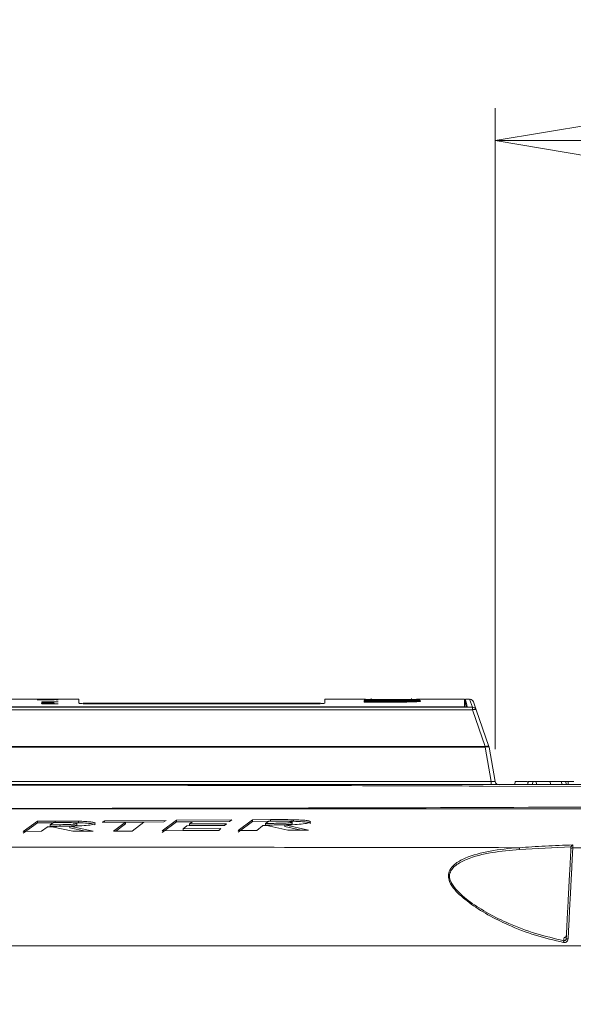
# Model space of a CAD drawing. Header units: millimetres. Extents: x 0 to 2100, y 0 to 1485.
# Tile 73 of 123: x 1262 to 1348, y 512 to 664. Entities that reach past the tile are written whole.
import ezdxf

# ---------------------------------------------------------------- set-up
doc = ezdxf.new("R2010")
doc.units = ezdxf.units.MM
doc.header["$LTSCALE"] = 5
doc.styles.add('SLDTEXTSTYLE1', font='TXT', dxfattribs={"width": 0.75})
doc.dimstyles.new('SLDDIMSTYLE0', dxfattribs={"dimtxt": 12.5, "dimasz": 15, "dimexe": 0, "dimexo": 0.0625, "dimgap": 3.125, "dimtad": 1, "dimdec": 0, "dimlfac": 0.8, "dimrnd": 1e-09, "dimzin": 12, "dimdsep": 46, "dimtxsty": 'SLDTEXTSTYLE1', "dimblk1": 'CLOSED', "dimblk2": 'CLOSED', "dimsah": 1, "dimcen": 0.09, "dimadec": 0, "dimazin": 3, "dimtfac": 1, "dimtofl": 0, "dimtmove": 0, "dimatfit": 3, "dimldrblk": 'CLOSED', "dimfxl": 0, "dimfrac": 2, "dimtolj": 1, "dimtzin": 12, "dimarcsym": 0})

# ---------------------------------------------------------------- blocks, each defined once
blk = doc.blocks.new('_CLOSED')
at = {"color": 0, "linetype": 'ByBlock', "lineweight": -2}
for p, q in [((-1, 0.166667), (0, 0)), ((-1, 0.166667), (-1, -0.166667)), ((0, 0), (-1, -0.166667)), ((0, 0), (-1, 0))]:
    blk.add_line(p, q, dxfattribs=at)
blk = doc.blocks.new('_D_8')
at = {"color": 7, "linetype": 'Continuous', "lineweight": 0}
for p, q in [((1336.11, 551.19), (1336.11, 650.58)), ((1428.91, 262.98), (1428.91, 650.58)), ((1428.91, 645.58), (1336.11, 645.58))]:
    blk.add_line(p, q, dxfattribs=at)
at = {"color": 7, "linetype": 'Continuous', "lineweight": 0, "xscale": 15, "yscale": 15, "rotation": 180.0000000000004}
blk.add_blockref('_CLOSED', (1336.11, 645.58), dxfattribs=at)
at = {"color": 7, "linetype": 'Continuous', "lineweight": 0, "xscale": 15, "yscale": 15}
blk.add_blockref('_CLOSED', (1428.91, 645.58), dxfattribs=at)
at = {"color": 7, "linetype": 'Continuous', "lineweight": 0, "insert": (1373.28, 661.69), "char_height": 12.5, "attachment_point": 1, "style": 'SLDTEXTSTYLE1'}
blk.add_mtext('74', dxfattribs=at)
blk = doc.blocks.new('_D_9')
at = {"color": 7, "linetype": 'Continuous', "lineweight": 0}
for p, q in [((864.18, 549.44), (864.18, 715.62)), ((1428.91, 262.98), (1428.91, 715.62)), ((1428.91, 710.62), (864.18, 710.62))]:
    blk.add_line(p, q, dxfattribs=at)
at = {"color": 7, "linetype": 'Continuous', "lineweight": 0, "xscale": 15, "yscale": 15, "rotation": 180.0000000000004}
blk.add_blockref('_CLOSED', (864.18, 710.62), dxfattribs=at)
at = {"color": 7, "linetype": 'Continuous', "lineweight": 0, "xscale": 15, "yscale": 15}
blk.add_blockref('_CLOSED', (1428.91, 710.62), dxfattribs=at)
at = {"color": 7, "linetype": 'Continuous', "lineweight": 0, "insert": (1132.69, 726.73), "char_height": 12.5, "attachment_point": 1, "style": 'SLDTEXTSTYLE1'}
blk.add_mtext('452', dxfattribs=at)
blk = doc.blocks.new('_D_10')
at = {"color": 7, "linetype": 'Continuous', "lineweight": 0}
for p, q in [((825.43, 450.25), (825.43, 739.23)), ((1428.91, 262.98), (1428.91, 739.23)), ((825.43, 734.23), (1428.91, 734.23))]:
    blk.add_line(p, q, dxfattribs=at)
at = {"color": 7, "linetype": 'Continuous', "lineweight": 0, "xscale": 15, "yscale": 15}
for p, rotation in [((825.43, 734.23), 179.9999999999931), ((1428.91, 734.23), 359.9999999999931)]:
    blk.add_blockref('_CLOSED', p, dxfattribs=dict(at, rotation=rotation))
at = {"color": 7, "linetype": 'Continuous', "lineweight": 0, "insert": (1113.32, 750.34), "char_height": 12.5, "attachment_point": 1, "style": 'SLDTEXTSTYLE1'}
blk.add_mtext('483', dxfattribs=at)
blk = doc.blocks.new('_D_11')
at = {"color": 7, "linetype": 'Continuous', "lineweight": 0}
for p, q in [((809.9, 335.25), (809.9, 764.07)), ((1428.91, 262.98), (1428.91, 764.07)), ((809.9, 759.07), (1428.91, 759.07))]:
    blk.add_line(p, q, dxfattribs=at)
at = {"color": 7, "linetype": 'Continuous', "lineweight": 0, "xscale": 15, "yscale": 15}
for p, rotation in [((809.9, 759.07), 180.0000000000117), ((1428.91, 759.07), 1.165355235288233e-11)]:
    blk.add_blockref('_CLOSED', p, dxfattribs=dict(at, rotation=rotation))
at = {"color": 7, "linetype": 'Continuous', "lineweight": 0, "insert": (1105.55, 775.18), "char_height": 12.5, "attachment_point": 1, "style": 'SLDTEXTSTYLE1'}
blk.add_mtext('495', dxfattribs=at)
blk = doc.blocks.new('_D_16')
at = {"color": 7, "linetype": 'Continuous', "lineweight": 0}
for p, q in [((1150.78, 551.19), (1150.78, 685.62)), ((1428.91, 262.98), (1428.91, 685.62)), ((1428.91, 680.62), (1150.78, 680.62))]:
    blk.add_line(p, q, dxfattribs=at)
at = {"color": 7, "linetype": 'Continuous', "lineweight": 0, "xscale": 15, "yscale": 15, "rotation": 180.0000000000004}
blk.add_blockref('_CLOSED', (1150.78, 680.62), dxfattribs=at)
at = {"color": 7, "linetype": 'Continuous', "lineweight": 0, "xscale": 15, "yscale": 15}
blk.add_blockref('_CLOSED', (1428.91, 680.62), dxfattribs=at)
at = {"color": 7, "linetype": 'Continuous', "lineweight": 0, "insert": (1275.99, 696.73), "char_height": 12.5, "attachment_point": 1, "style": 'SLDTEXTSTYLE1'}
blk.add_mtext('223', dxfattribs=at)

msp = doc.modelspace()

# ---------------------------------------------------------------- linework, layer by layer
at = {"color": 7, "linetype": 'Continuous', "lineweight": 15}
for p, q in [((1316.88, 559.02), (1316.88, 558.81)), ((1323.18, 558.77), (1323.18, 559.02)), ((1325.28, 558.92), (1325.28, 559.01)), ((1169.02, 557.7), (1332.6, 557.7)), ((1331.8, 557.74), (1170.17, 557.74)), ((1170.44, 557.75), (1331.38, 557.75)), ((1271.56, 558.93), (1248.47, 558.93)), ((1267.67, 558.85), (1265.1, 558.85)), ((1265.1, 558.85), (1265.1, 558.84)), ((1265.1, 558.84), (1266.03, 558.84)), ((1268.07, 558.89), (1265.8, 558.89)), ((1265.8, 558.89), (1265.8, 558.89)), ((1265.8, 558.89), (1268.07, 558.89)), ((1265.8, 558.87), (1266.79, 558.87)), ((1267.67, 558.87), (1265.8, 558.87)), ((1265.8, 558.87), (1265.8, 558.87)), ((1265.8, 558.86), (1265.8, 558.85)), ((1267.67, 558.86), (1265.8, 558.86)), ((1265.8, 558.85), (1267.67, 558.85)), ((1268.36, 558.51), (1265.8, 558.51)), ((1265.8, 558.51), (1265.8, 558.46)), ((1265.8, 558.46), (1266.09, 558.46)), ((1265.8, 558.26), (1265.8, 558.25)), ((1268.36, 558.23), (1265.8, 558.23)), ((1265.8, 558.23), (1265.8, 558.22)), ((1265.8, 558.22), (1268.36, 558.22)), ((1266.06, 558.25), (1266.06, 558.29)), ((1266.09, 558.46), (1266.09, 558.5)), ((1266.09, 558.5), (1268.36, 558.5)), ((1266.69, 558.27), (1266.59, 558.27)), ((1266.61, 558.25), (1267.01, 558.25)), ((1266.69, 558.25), (1266.69, 558.27)), ((1266.83, 558.25), (1266.83, 558.3)), ((1266.98, 558.25), (1266.98, 558.27)), ((1267.06, 558.25), (1267.06, 558.27)), ((1267.37, 558.84), (1267.67, 558.84)), ((1267.41, 558.87), (1267.67, 558.87)), ((1267.41, 558.86), (1267.41, 558.87)), ((1267.41, 558.86), (1267.41, 558.87)), ((1267.67, 558.87), (1267.67, 558.87)), ((1267.67, 558.85), (1267.67, 558.86)), ((1267.67, 558.84), (1267.67, 558.85)), ((1268.36, 558.86), (1268.04, 558.86)), ((1268.04, 558.86), (1268.04, 558.85)), ((1268.04, 558.85), (1268.36, 558.85)), ((1268.36, 558.9), (1268.07, 558.9)), ((1268.07, 558.9), (1268.07, 558.89)), ((1268.07, 558.89), (1268.07, 558.88)), ((1268.07, 558.89), (1268.07, 558.89)), ((1268.07, 558.88), (1268.36, 558.88)), ((1268.36, 558.88), (1268.36, 558.9)), ((1268.36, 558.85), (1268.36, 558.86)), ((1268.36, 558.5), (1268.36, 558.51)), ((1268.36, 558.22), (1268.36, 558.23)), ((1271.56, 558.93), (1271.56, 558.31)), ((1309.03, 558.3), (1272.19, 558.3)), ((1274.06, 558.21), (1307.19, 558.21)), ((1316.02, 558.93), (1309.69, 558.93)), ((1309.69, 558.31), (1309.69, 558.93)), ((1315.83, 558.81), (1315.83, 558.83)), ((1315.83, 558.83), (1320.27, 558.83)), ((1320.27, 558.81), (1315.83, 558.81)), ((1315.83, 558.78), (1315.83, 558.8)), ((1315.83, 558.8), (1320.27, 558.8)), ((1320.27, 558.78), (1315.83, 558.78)), ((1315.83, 558.72), (1320.27, 558.72)), ((1315.83, 558.69), (1315.83, 558.72)), ((1320.27, 558.69), (1315.83, 558.69)), ((1315.83, 558.67), (1320.27, 558.67)), ((1315.83, 558.65), (1315.83, 558.67)), ((1320.27, 558.65), (1315.83, 558.65)), ((1315.83, 558.54), (1315.83, 558.57)), ((1315.83, 558.57), (1320.27, 558.57)), ((1320.27, 558.54), (1315.83, 558.54)), ((1315.83, 558.51), (1320.27, 558.51)), ((1315.83, 558.48), (1315.83, 558.51)), ((1320.27, 558.48), (1315.83, 558.48)), ((1326.89, 558.93), (1326.13, 558.93)), ((1331.38, 558.93), (1327.91, 558.93)), ((1331.38, 557.75), (1331.38, 558.93)), ((1331.51, 558.3), (1331.38, 558.3)), ((1331.38, 557.74), (1331.38, 557.75)), ((1332.17, 558.93), (1331.51, 558.93)), ((1331.51, 558.93), (1331.51, 558.3)), ((1332.6, 557.7), (1332.6, 557.28)), ((1333.19, 557.28), (1332.77, 558.5)), ((1332.6, 557.28), (1169.02, 557.28)), ((1334.57, 551.59), (1332.6, 557.28)), ((1333.19, 557.28), (1335.16, 551.59)), ((1162.46, 551.59), (1334.57, 551.59)), ((1334.57, 551.49), (1162.46, 551.49)), ((1334.57, 551.59), (1334.57, 551.49)), ((1335.5, 546.19), (1334.57, 551.49)), ((1335.18, 551.49), (1336.11, 546.19)), ((1161.66, 546.19), (1335.5, 546.19)), ((1335.5, 546.19), (1335.5, 545.68)), ((1339.25, 546.18), (1339.21, 545.68)), ((1339.25, 546.18), (1341.09, 546.18)), ((1341.25, 546.18), (1341.21, 545.68)), ((1341.98, 546.18), (1341.25, 546.18)), ((1341.98, 546.18), (1341.94, 545.68)), ((1342.49, 546.18), (1341.98, 546.18)), ((1342.49, 546.18), (1342.54, 545.68)), ((1344.69, 546.18), (1342.49, 546.18)), ((1344.69, 546.18), (1344.74, 545.68)), ((1344.69, 546.18), (1346.41, 546.18)), ((1346.41, 546.18), (1346.46, 545.68)), ((1346.41, 546.18), (1347.1, 546.18)), ((1347.13, 545.68), (1347.1, 546.18)), ((1347.1, 546.18), (1347.46, 546.18)), ((1347.46, 546.18), (1347.46, 545.68)), ((1347.46, 546.18), (1348.32, 546.18)), ((1265.12, 540.02), (1262.9, 538.43)), ((1262.9, 538.17), (1265.12, 539.77)), ((1267.88, 540.04), (1265.12, 540.02)), ((1265.12, 540.02), (1265.12, 539.77)), ((1265.12, 539.77), (1267.6, 539.78)), ((1265.77, 538.44), (1266.64, 539.11)), ((1267.12, 539.46), (1267.63, 539.8)), ((1267.12, 539.46), (1267.12, 539.21)), ((1267.34, 539.13), (1270.6, 538.45)), ((1267.88, 540.04), (1267.88, 539.78)), ((1273.78, 538.47), (1270.12, 539.22)), ((1270.12, 539.22), (1270.12, 538.97)), ((1270.65, 539.78), (1271.47, 539.77)), ((1271.24, 539.67), (1271.24, 539.42)), ((1271.47, 540.02), (1271.47, 539.77)), ((1275.51, 540.08), (1275.15, 539.84)), ((1275.15, 539.84), (1278.77, 539.86)), ((1285.08, 540.14), (1275.51, 540.08)), ((1275.51, 540.08), (1275.51, 539.83)), ((1278.77, 539.86), (1276.94, 538.48)), ((1277.27, 538.48), (1278.77, 539.61)), ((1278.77, 539.86), (1278.77, 539.61)), ((1278.77, 539.85), (1281.62, 539.86)), ((1279.81, 538.49), (1281.65, 539.88)), ((1281.65, 539.88), (1284.74, 539.9)), ((1286.7, 540.15), (1284.47, 538.51)), ((1284.47, 538.26), (1286.7, 539.9)), ((1284.74, 539.9), (1285.08, 540.14)), ((1295.26, 540.21), (1286.7, 540.15)), ((1286.7, 540.15), (1286.7, 539.9)), ((1286.7, 539.9), (1289.18, 539.91)), ((1287.72, 538.84), (1288.31, 539.31)), ((1288.31, 539.31), (1294.12, 539.34)), ((1288.69, 539.58), (1289.2, 539.93)), ((1294.46, 539.62), (1288.69, 539.58)), ((1288.69, 539.58), (1288.69, 539.33)), ((1288.69, 539.33), (1294.15, 539.36)), ((1289.2, 539.93), (1294.92, 539.97)), ((1294.12, 539.34), (1294.46, 539.62)), ((1294.92, 539.97), (1295.26, 540.21)), ((1298.5, 540.23), (1296.27, 538.58)), ((1296.27, 538.32), (1298.5, 539.98)), ((1301.26, 540.25), (1298.5, 540.23)), ((1298.5, 540.23), (1298.5, 539.98)), ((1298.5, 539.98), (1300.98, 540)), ((1299.15, 538.59), (1300.02, 539.3)), ((1300.49, 539.66), (1301.01, 540.02)), ((1300.49, 539.66), (1300.49, 539.41)), ((1300.72, 539.32), (1303.98, 538.62)), ((1301.26, 540.25), (1301.26, 540)), ((1307.16, 538.64), (1303.5, 539.43)), ((1303.5, 539.43), (1303.5, 539.17)), ((1303.5, 539.17), (1306.02, 538.64)), ((1303.94, 540), (1304.85, 539.99)), ((1304.62, 539.89), (1304.62, 539.64)), ((1304.85, 540.24), (1304.85, 539.99)), ((1262.9, 538.43), (1265.77, 538.44)), ((1270.12, 538.97), (1272.59, 538.46)), ((1270.6, 538.45), (1273.78, 538.47)), ((1276.94, 538.48), (1279.81, 538.49)), ((1284.47, 538.51), (1293.25, 538.56)), ((1293.59, 538.87), (1287.72, 538.84)), ((1287.72, 538.84), (1287.72, 538.59)), ((1287.72, 538.59), (1293.32, 538.62)), ((1293.25, 538.56), (1293.59, 538.87)), ((1296.27, 538.58), (1299.15, 538.59)), ((1303.98, 538.62), (1307.16, 538.64)), ((1347.88, 535.61), (1347.9, 535.98)), ((1347.9, 535.98), (1347.9, 536.02)), ((867.87, 520.68), (1351.42, 520.68))]:
    msp.add_line(p, q, dxfattribs=at)
at = {"color": 8, "linetype": 'Continuous', "lineweight": 15}
for p, q in [((1266.87, 558.25), (1266.87, 558.29)), ((1320.27, 558.81), (1320.27, 558.83)), ((1320.27, 558.78), (1320.27, 558.8)), ((1320.27, 558.69), (1320.27, 558.72)), ((1320.27, 558.65), (1320.27, 558.67)), ((1320.27, 558.54), (1320.27, 558.57)), ((1320.27, 558.48), (1320.27, 558.51)), ((1332.6, 557.7), (1332.17, 558.93)), ((1352.44, 545.39), (1334.27, 545.46))]:
    msp.add_line(p, q, dxfattribs=at)
at = {"color": 7, "linetype": 'Continuous', "lineweight": 15, "flags": 128}
for points in [[(1333.19, 557.28), (1333.17, 557.31), (1333.13, 557.33), (1333.07, 557.34), (1333, 557.35), (1332.91, 557.34), (1332.81, 557.33), (1332.71, 557.31), (1332.6, 557.28)], [(1335.16, 551.59), (1335.13, 551.62), (1335.09, 551.64), (1335.04, 551.65), (1334.96, 551.66), (1334.88, 551.65), (1334.78, 551.64), (1334.67, 551.62), (1334.57, 551.59)], [(1341.2, 546.18), (1341.19, 546.03), (1341.18, 545.88), (1341.16, 545.68)], [(1348.18, 535.88), (1349.47, 535.88), (1350.48, 535.88)]]:
    msp.add_lwpolyline(points, dxfattribs=at)
at = {"color": 7, "linetype": 'Continuous', "lineweight": 15}
for centre, radius, start, end in [((1332.17, 558.3), 0.625, 19.0633, 81.7148), ((1332.6, 557.07), 0.624, 19.0911, 90.0925), ((1334.87, 550.57), 0.968, 71.4688, 108.5312), ((1334.57, 551.38), 0.625, 10, 19.0633), ((1336.73, 546.3), 0.625, 190, 270), ((1339.53, 535.64), 0.38, 356.8599, 44.2225), ((1348.17, 535.59), 0.297, 89.3972, 176.5121), ((1355.77, 519.48), 9.2, 167.4431, 169.2348), ((1347.33, 520.79), 0.979, 82.6617, 100.2753)]:
    msp.add_arc(centre, radius, start, end, dxfattribs=at)
for centre, major_axis, ratio, start_param, end_param in [((1269.6, -261.92), (0, 820.85), 0.1, 0.037926, 0.038328), ((1263.97, -261.92), (0, 820.85), 0.1, 6.244898, 6.245299), ((1270.31, -261.92), (0, 820.85), 0.1, 0.038569, 0.03897), ((1239, -261.92), (2277.86, 0), 0.36036, 1.55823, 1.558356), ((1322.93, -261.92), (0, 820.85), 0.72563, 6.278728, 6.279763), ((1335.46, 546.3), (0.654, -0.114), 0.151717, 4.797421, 6.338059)]:
    msp.add_ellipse(centre, major_axis=major_axis, ratio=ratio, start_param=start_param, end_param=end_param, dxfattribs=at)
for points, knots in [([(1266.03, 558.84), (1265.96, 558.84), (1265.85, 558.84), (1265.77, 558.84), (1265.77, 558.84), (1265.76, 558.84)], [0, 0, 0, 0, 0.460322, 0.76658, 1, 1, 1, 1]), ([(1265.76, 558.84), (1265.77, 558.84), (1265.79, 558.83), (1265.95, 558.83), (1266.19, 558.83), (1266.47, 558.82), (1266.67, 558.82), (1266.75, 558.82)], [0, 0, 0, 0, 0.193714, 0.388259, 0.574988, 0.827024, 1, 1, 1, 1]), ([(1266.73, 558.45), (1266.57, 558.45), (1266.32, 558.45), (1266.02, 558.45), (1265.85, 558.44), (1265.77, 558.43), (1265.77, 558.43), (1265.76, 558.42)], [0, 0, 0, 0, 0.331209, 0.512032, 0.69306, 0.873458, 1, 1, 1, 1]), ([(1265.76, 558.42), (1265.78, 558.42), (1265.8, 558.41), (1265.98, 558.4), (1266.22, 558.4), (1266.49, 558.39), (1266.68, 558.39), (1266.76, 558.39)], [0, 0, 0, 0, 0.259, 0.439855, 0.62151, 0.833087, 1, 1, 1, 1]), ([(1266.73, 558.38), (1266.56, 558.38), (1266.31, 558.38), (1266.01, 558.38), (1265.85, 558.37), (1265.77, 558.36), (1265.77, 558.35), (1265.76, 558.35)], [0, 0, 0, 0, 0.34023, 0.521818, 0.70385, 0.879143, 1, 1, 1, 1]), ([(1265.76, 558.35), (1265.77, 558.35), (1265.79, 558.34), (1265.92, 558.33), (1266.1, 558.33), (1266.29, 558.32), (1266.41, 558.32), (1266.45, 558.32)], [0, 0, 0, 0, 0.252729, 0.463246, 0.673689, 0.890379, 1, 1, 1, 1]), ([(1266.29, 558.32), (1266.23, 558.32), (1266.1, 558.32), (1265.94, 558.31), (1265.83, 558.31), (1265.77, 558.3), (1265.77, 558.3), (1265.76, 558.29)], [0, 0, 0, 0, 0.205858, 0.414397, 0.590269, 0.811141, 1, 1, 1, 1]), ([(1265.76, 558.29), (1265.77, 558.29), (1265.77, 558.28), (1265.87, 558.27), (1265.98, 558.27), (1266.03, 558.27)], [0, 0, 0, 0, 0.255182, 0.665077, 1, 1, 1, 1]), ([(1266.03, 558.27), (1266.01, 558.27), (1265.96, 558.27), (1265.88, 558.26), (1265.83, 558.26), (1265.8, 558.26)], [0, 0, 0, 0, 0.252084, 0.504549, 1, 1, 1, 1]), ([(1265.8, 558.25), (1265.86, 558.25), (1265.99, 558.25), (1266.27, 558.25), (1266.48, 558.25), (1266.61, 558.25)], [0, 0, 0, 0, 0.253808, 0.507645, 1, 1, 1, 1]), ([(1266.74, 558.83), (1266.63, 558.83), (1266.46, 558.83), (1266.25, 558.83), (1266.13, 558.83), (1266.07, 558.84), (1266.06, 558.84), (1266.06, 558.84)], [0, 0, 0, 0, 0.3539681, 0.5425641, 0.7321836, 0.8780846, 1, 1, 1, 1]), ([(1266.06, 558.84), (1266.06, 558.84), (1266.07, 558.84), (1266.15, 558.84), (1266.26, 558.84), (1266.45, 558.84), (1266.61, 558.84), (1266.72, 558.84)], [0, 0, 0, 0, 0.162489, 0.326151, 0.47938, 0.654951, 1, 1, 1, 1]), ([(1266.06, 558.42), (1266.06, 558.43), (1266.07, 558.43), (1266.17, 558.44), (1266.31, 558.44), (1266.51, 558.44), (1266.66, 558.44), (1266.74, 558.44)], [0, 0, 0, 0, 0.185302, 0.372235, 0.540715, 0.758673, 1, 1, 1, 1]), ([(1266.75, 558.4), (1266.64, 558.41), (1266.47, 558.41), (1266.25, 558.41), (1266.13, 558.41), (1266.07, 558.42), (1266.06, 558.42), (1266.06, 558.42)], [0, 0, 0, 0, 0.336282, 0.520842, 0.706406, 0.88173, 1, 1, 1, 1]), ([(1266.06, 558.35), (1266.06, 558.36), (1266.07, 558.36), (1266.15, 558.36), (1266.26, 558.37), (1266.46, 558.37), (1266.62, 558.37), (1266.74, 558.37)], [0, 0, 0, 0, 0.180688, 0.334785, 0.488443, 0.648465, 1, 1, 1, 1]), ([(1266.49, 558.34), (1266.42, 558.34), (1266.3, 558.34), (1266.17, 558.34), (1266.09, 558.35), (1266.06, 558.35), (1266.06, 558.35), (1266.06, 558.35)], [0, 0, 0, 0, 0.307778, 0.504818, 0.702004, 0.906045, 1, 1, 1, 1]), ([(1266.06, 558.29), (1266.06, 558.29), (1266.07, 558.3), (1266.12, 558.3), (1266.18, 558.3), (1266.25, 558.3), (1266.29, 558.3), (1266.31, 558.3)], [0, 0, 0, 0, 0.35017, 0.545002, 0.740915, 0.876558, 1, 1, 1, 1]), ([(1266.33, 558.27), (1266.28, 558.27), (1266.18, 558.27), (1266.09, 558.28), (1266.06, 558.29), (1266.06, 558.29), (1266.06, 558.29)], [0, 0, 0, 0, 0.307636, 0.6148476, 0.9451626, 1, 1, 1, 1]), ([(1266.83, 558.3), (1266.79, 558.3), (1266.74, 558.31), (1266.58, 558.31), (1266.43, 558.32), (1266.33, 558.32), (1266.29, 558.32)], [0, 0, 0, 0, 0.367416, 0.601351, 0.834928, 1, 1, 1, 1]), ([(1266.31, 558.3), (1266.34, 558.3), (1266.39, 558.3), (1266.46, 558.3), (1266.52, 558.3), (1266.56, 558.29), (1266.57, 558.29), (1266.58, 558.29)], [0, 0, 0, 0, 0.140485, 0.281876, 0.418985, 0.62465, 1, 1, 1, 1]), ([(1266.59, 558.27), (1266.57, 558.27), (1266.52, 558.27), (1266.43, 558.27), (1266.37, 558.27), (1266.33, 558.27)], [0, 0, 0, 0, 0.252363, 0.504922, 1, 1, 1, 1]), ([(1266.58, 558.29), (1266.59, 558.29), (1266.6, 558.28), (1266.63, 558.28), (1266.66, 558.27), (1266.69, 558.27)], [0, 0, 0, 0, 0.2504957, 0.5010375, 1, 1, 1, 1]), ([(1266.72, 558.84), (1266.82, 558.84), (1266.99, 558.84), (1267.21, 558.84), (1267.34, 558.84), (1267.4, 558.84), (1267.41, 558.84), (1267.41, 558.84)], [0, 0, 0, 0, 0.330199, 0.542097, 0.754933, 0.895358, 1, 1, 1, 1]), ([(1267.5, 558.44), (1267.45, 558.45), (1267.33, 558.45), (1267.06, 558.45), (1266.85, 558.45), (1266.73, 558.45)], [0, 0, 0, 0, 0.248681, 0.587868, 1, 1, 1, 1]), ([(1267.71, 558.35), (1267.69, 558.36), (1267.67, 558.36), (1267.53, 558.37), (1267.3, 558.38), (1267.02, 558.38), (1266.82, 558.38), (1266.73, 558.38)], [0, 0, 0, 0, 0.232242, 0.40552, 0.579943, 0.809741, 1, 1, 1, 1]), ([(1267.41, 558.84), (1267.4, 558.84), (1267.4, 558.83), (1267.32, 558.83), (1267.21, 558.83), (1267.01, 558.83), (1266.85, 558.83), (1266.74, 558.83)], [0, 0, 0, 0, 0.155839, 0.312575, 0.468802, 0.653503, 1, 1, 1, 1]), ([(1266.74, 558.44), (1266.84, 558.44), (1267.01, 558.44), (1267.22, 558.44), (1267.34, 558.43), (1267.4, 558.43), (1267.41, 558.42), (1267.41, 558.42)], [0, 0, 0, 0, 0.330322, 0.517027, 0.70453, 0.882519, 1, 1, 1, 1]), ([(1266.74, 558.37), (1266.84, 558.37), (1267, 558.37), (1267.2, 558.37), (1267.33, 558.36), (1267.4, 558.36), (1267.41, 558.35), (1267.41, 558.35)], [0, 0, 0, 0, 0.319764, 0.500224, 0.681931, 0.847248, 1, 1, 1, 1]), ([(1266.75, 558.82), (1266.9, 558.82), (1267.13, 558.82), (1267.43, 558.83), (1267.61, 558.83), (1267.7, 558.83), (1267.7, 558.84), (1267.71, 558.84)], [0, 0, 0, 0, 0.320353, 0.515068, 0.711339, 0.883509, 1, 1, 1, 1]), ([(1267.41, 558.42), (1267.4, 558.42), (1267.39, 558.42), (1267.3, 558.41), (1267.17, 558.41), (1266.98, 558.41), (1266.83, 558.41), (1266.75, 558.4)], [0, 0, 0, 0, 0.18542, 0.372295, 0.543203, 0.724845, 1, 1, 1, 1]), ([(1266.76, 558.39), (1266.9, 558.39), (1267.12, 558.39), (1267.41, 558.4), (1267.6, 558.41), (1267.69, 558.42), (1267.7, 558.42), (1267.71, 558.42)], [0, 0, 0, 0, 0.281077, 0.47429, 0.667957, 0.855338, 1, 1, 1, 1]), ([(1266.79, 558.87), (1266.82, 558.87), (1266.89, 558.87), (1267.02, 558.87), (1267.11, 558.87), (1267.17, 558.87)], [0, 0, 0, 0, 0.250681, 0.501469, 1, 1, 1, 1]), ([(1266.87, 558.29), (1266.87, 558.29), (1266.86, 558.29), (1266.85, 558.29), (1266.84, 558.3), (1266.83, 558.3), (1266.83, 558.3)], [0, 0, 0, 0, 0.24999, 0.499993, 0.749722, 1, 1, 1, 1]), ([(1266.98, 558.27), (1266.97, 558.27), (1266.94, 558.27), (1266.9, 558.28), (1266.89, 558.29), (1266.87, 558.29)], [0, 0, 0, 0, 0.25051, 0.500946, 1, 1, 1, 1]), ([(1267.06, 558.27), (1267.05, 558.27), (1267.04, 558.27), (1267.01, 558.27), (1266.99, 558.27), (1266.98, 558.27)], [0, 0, 0, 0, 0.250248, 0.50044, 1, 1, 1, 1]), ([(1267.01, 558.25), (1267.04, 558.25), (1267.08, 558.25), (1267.18, 558.25), (1267.25, 558.25), (1267.29, 558.25)], [0, 0, 0, 0, 0.2504491, 0.5009126, 1, 1, 1, 1]), ([(1267.31, 558.27), (1267.29, 558.27), (1267.25, 558.27), (1267.16, 558.27), (1267.09, 558.27), (1267.06, 558.27)], [0, 0, 0, 0, 0.303155, 0.605087, 1, 1, 1, 1]), ([(1267.41, 558.35), (1267.4, 558.35), (1267.4, 558.35), (1267.33, 558.34), (1267.22, 558.34), (1267.13, 558.34), (1267.08, 558.34)], [0, 0, 0, 0, 0.281036, 0.503653, 0.726772, 1, 1, 1, 1]), ([(1267.11, 558.32), (1267.2, 558.33), (1267.36, 558.33), (1267.55, 558.33), (1267.66, 558.34), (1267.7, 558.35), (1267.7, 558.35), (1267.71, 558.35)], [0, 0, 0, 0, 0.2652451, 0.4735382, 0.6821479, 0.8926656, 1, 1, 1, 1]), ([(1267.11, 558.3), (1267.17, 558.3), (1267.25, 558.3), (1267.34, 558.3), (1267.4, 558.29), (1267.41, 558.29), (1267.41, 558.28)], [0, 0, 0, 0, 0.2723598, 0.43973, 0.6077687, 1, 1, 1, 1]), ([(1267.71, 558.28), (1267.7, 558.29), (1267.68, 558.3), (1267.56, 558.31), (1267.39, 558.31), (1267.23, 558.31), (1267.15, 558.32)], [0, 0, 0, 0, 0.388499, 0.573961, 0.761401, 1, 1, 1, 1]), ([(1267.17, 558.87), (1267.22, 558.87), (1267.3, 558.87), (1267.38, 558.87), (1267.41, 558.87), (1267.41, 558.87), (1267.41, 558.87)], [0, 0, 0, 0, 0.391865, 0.645028, 0.89997, 1, 1, 1, 1]), ([(1267.29, 558.25), (1267.35, 558.25), (1267.45, 558.26), (1267.57, 558.26), (1267.66, 558.27), (1267.7, 558.27), (1267.7, 558.28), (1267.71, 558.28)], [0, 0, 0, 0, 0.188941, 0.333058, 0.528762, 0.840464, 1, 1, 1, 1]), ([(1267.41, 558.28), (1267.41, 558.28), (1267.41, 558.28), (1267.39, 558.28), (1267.35, 558.27), (1267.32, 558.27), (1267.31, 558.27)], [0, 0, 0, 0, 0.253392, 0.5072, 0.90111, 1, 1, 1, 1]), ([(1267.41, 558.87), (1267.41, 558.87), (1267.4, 558.86), (1267.38, 558.86), (1267.34, 558.86), (1267.33, 558.86)], [0, 0, 0, 0, 0.253573, 0.705818, 1, 1, 1, 1]), ([(1267.71, 558.84), (1267.7, 558.84), (1267.69, 558.84), (1267.57, 558.84), (1267.44, 558.84), (1267.37, 558.84)], [0, 0, 0, 0, 0.311221, 0.626532, 1, 1, 1, 1]), ([(1267.71, 558.87), (1267.7, 558.87), (1267.69, 558.87), (1267.6, 558.87), (1267.49, 558.87), (1267.42, 558.87), (1267.41, 558.87)], [0, 0, 0, 0, 0.247117, 0.496204, 0.943281, 1, 1, 1, 1]), ([(1267.71, 558.42), (1267.7, 558.43), (1267.7, 558.43), (1267.63, 558.44), (1267.54, 558.44), (1267.5, 558.44)], [0, 0, 0, 0, 0.255819, 0.694783, 1, 1, 1, 1]), ([(1267.62, 558.86), (1267.63, 558.86), (1267.66, 558.86), (1267.69, 558.86), (1267.7, 558.86), (1267.71, 558.87)], [0, 0, 0, 0, 0.252189, 0.504732, 1, 1, 1, 1]), ([(1274.06, 558.21), (1273.78, 558.21), (1273.22, 558.21), (1272.47, 558.23), (1271.91, 558.25), (1271.61, 558.28), (1271.58, 558.3), (1271.56, 558.31)], [0, 0, 0, 0, 0.214469, 0.428935, 0.64349, 0.858221, 1, 1, 1, 1]), ([(1309.69, 558.31), (1309.66, 558.3), (1309.61, 558.27), (1309.17, 558.24), (1308.54, 558.22), (1307.84, 558.21), (1307.37, 558.21), (1307.19, 558.21)], [0, 0, 0, 0, 0.2149064, 0.4298149, 0.6446594, 0.8593403, 1, 1, 1, 1]), ([(1315.89, 558.89), (1315.87, 558.88), (1315.81, 558.88), (1316.2, 558.87), (1317.02, 558.85), (1318.2, 558.84), (1319.58, 558.83), (1321.02, 558.83), (1322.34, 558.84), (1323.4, 558.86), (1324.08, 558.87), (1324.32, 558.89), (1324.04, 558.9), (1323.61, 558.91), (1323.21, 558.91), (1323.18, 558.91)], [0, 0, 0, 0, 0.029908, 0.117343, 0.204617, 0.292115, 0.379585, 0.466878, 0.554236, 0.641692, 0.729152, 0.816417, 0.90391, 0.991376, 1, 1, 1, 1]), ([(1316.88, 558.91), (1316.74, 558.91), (1316.26, 558.9), (1316.07, 558.9), (1315.94, 558.89)], [0, 0, 0, 0, 0.304133, 1, 1, 1, 1]), ([(1316.92, 558.89), (1316.91, 558.88), (1316.87, 558.88), (1317.16, 558.87), (1317.77, 558.86), (1318.66, 558.85), (1319.69, 558.85), (1320.77, 558.85), (1321.76, 558.86), (1322.56, 558.86), (1323.08, 558.88), (1323.15, 558.88), (1323.18, 558.89)], [0, 0, 0, 0, 0.036749, 0.144184, 0.251421, 0.358932, 0.466409, 0.57367, 0.68102, 0.788365, 0.895924, 1, 1, 1, 1]), ([(1317.65, 558.89), (1317.64, 558.89), (1317.61, 558.88), (1317.83, 558.88), (1318.3, 558.87), (1318.98, 558.86), (1319.77, 558.86), (1320.6, 558.86), (1321.36, 558.86), (1321.97, 558.87), (1322.37, 558.88), (1322.42, 558.88), (1322.44, 558.89)], [0, 0, 0, 0, 0.036616, 0.144186, 0.251425, 0.358937, 0.466415, 0.573685, 0.68123, 0.788371, 0.895928, 1, 1, 1, 1]), ([(1318.68, 558.89), (1318.68, 558.89), (1318.66, 558.88), (1318.79, 558.88), (1319.05, 558.88), (1319.44, 558.87), (1319.89, 558.87), (1320.35, 558.87), (1320.78, 558.87), (1321.13, 558.88), (1321.35, 558.88), (1321.38, 558.88), (1321.4, 558.89)], [0, 0, 0, 0, 0.036642, 0.143956, 0.251591, 0.358958, 0.466287, 0.573894, 0.681259, 0.788401, 0.895675, 1, 1, 1, 1]), ([(1320.27, 558.83), (1320.75, 558.83), (1321.71, 558.82), (1322.99, 558.81), (1323.96, 558.79), (1324.52, 558.77), (1324.6, 558.74), (1324.23, 558.71), (1323.69, 558.69), (1323.45, 558.68)], [0, 0, 0, 0, 0.146265, 0.292546, 0.438785, 0.585161, 0.731893, 0.878183, 1, 1, 1, 1]), ([(1321.76, 558.68), (1322.07, 558.69), (1322.68, 558.7), (1323.28, 558.72), (1323.55, 558.74), (1323.45, 558.77), (1322.99, 558.78), (1322.22, 558.8), (1321.27, 558.81), (1320.59, 558.81), (1320.27, 558.81)], [0, 0, 0, 0, 0.126811, 0.253621, 0.380493, 0.50739, 0.634289, 0.761175, 0.888044, 1, 1, 1, 1]), ([(1320.27, 558.8), (1320.55, 558.8), (1321.11, 558.79), (1321.86, 558.79), (1322.42, 558.78), (1322.75, 558.76), (1322.79, 558.74), (1322.55, 558.72), (1322.06, 558.71), (1321.36, 558.7), (1320.72, 558.69), (1320.36, 558.69), (1320.27, 558.69)], [0, 0, 0, 0, 0.107385, 0.214768, 0.322193, 0.429439, 0.536896, 0.644045, 0.751438, 0.859101, 0.966443, 1, 1, 1, 1]), ([(1320.27, 558.72), (1320.43, 558.72), (1320.76, 558.72), (1321.19, 558.72), (1321.52, 558.73), (1321.7, 558.74), (1321.73, 558.75), (1321.59, 558.76), (1321.3, 558.77), (1320.9, 558.77), (1320.53, 558.78), (1320.32, 558.78), (1320.27, 558.78)], [0, 0, 0, 0, 0.107377, 0.21475, 0.322096, 0.429529, 0.536871, 0.644043, 0.751429, 0.859096, 0.966639, 1, 1, 1, 1]), ([(1320.27, 558.51), (1320.63, 558.51), (1321.36, 558.52), (1322.32, 558.53), (1323.06, 558.56), (1323.48, 558.59), (1323.54, 558.62), (1323.23, 558.65), (1322.61, 558.67), (1322.04, 558.68), (1321.76, 558.68)], [0, 0, 0, 0, 0.1267213, 0.253442, 0.3802478, 0.5071181, 0.6340412, 0.7609818, 0.8879059, 1, 1, 1, 1]), ([(1323.45, 558.68), (1323.74, 558.67), (1324.31, 558.65), (1324.62, 558.62), (1324.46, 558.58), (1323.83, 558.54), (1322.79, 558.5), (1321.55, 558.48), (1320.67, 558.48), (1320.27, 558.48)], [0, 0, 0, 0, 0.146318, 0.292653, 0.438973, 0.585436, 0.73222, 0.878481, 1, 1, 1, 1]), ([(1320.27, 558.67), (1320.55, 558.67), (1321.11, 558.67), (1321.86, 558.66), (1322.42, 558.65), (1322.75, 558.62), (1322.79, 558.6), (1322.55, 558.58), (1322.06, 558.56), (1321.36, 558.54), (1320.72, 558.54), (1320.36, 558.54), (1320.27, 558.54)], [0, 0, 0, 0, 0.107364, 0.214725, 0.322136, 0.429383, 0.536856, 0.644032, 0.751449, 0.859123, 0.966457, 1, 1, 1, 1]), ([(1320.27, 558.57), (1320.43, 558.57), (1320.76, 558.57), (1321.19, 558.58), (1321.52, 558.59), (1321.7, 558.6), (1321.73, 558.61), (1321.59, 558.63), (1321.3, 558.64), (1320.9, 558.64), (1320.53, 558.65), (1320.32, 558.65), (1320.27, 558.65)], [0, 0, 0, 0, 0.1073533, 0.2147025, 0.3220343, 0.4294705, 0.5368319, 0.6440313, 0.7514398, 0.8591142, 0.966649, 1, 1, 1, 1]), ([(1323.92, 558.92), (1324.21, 558.93), (1324.67, 558.93), (1324.88, 558.93), (1324.96, 558.93)], [0, 0, 0, 0, 0.637545, 1, 1, 1, 1]), ([(1324.97, 558.92), (1325.39, 558.92), (1326.25, 558.92), (1326.96, 558.93), (1327, 558.93), (1327.02, 558.92)], [0, 0, 0, 0, 0.357303, 0.714633, 1, 1, 1, 1]), ([(1327.91, 558.93), (1327.89, 558.93), (1327.8, 558.93), (1327.02, 558.92), (1326.05, 558.92), (1325.58, 558.92)], [0, 0, 0, 0, 0.1147223, 0.5790409, 1, 1, 1, 1]), ([(1331.65, 557.74), (1331.62, 557.83), (1331.53, 558.24), (1331.48, 558.4), (1331.51, 558.3), (1331.51, 558.3)], [0, 0, 0, 0, 0.227246, 0.999545, 1, 1, 1, 1]), ([(1331.51, 558.93), (1331.52, 558.88), (1331.55, 558.78), (1331.72, 558.09), (1331.8, 557.74)], [0, 0, 0, 0, 0.499662, 1, 1, 1, 1]), ([(1334.27, 545.46), (1331.39, 545.47), (1319.57, 545.51), (1298.69, 545.56), (1275.98, 545.59), (1257.61, 545.61), (1243.16, 545.62), (1228.04, 545.63), (1212.22, 545.64), (1196.28, 545.64), (1180.15, 545.64), (1163.92, 545.64), (1147.64, 545.64), (1131.44, 545.65), (1113.78, 545.65), (1094.61, 545.65), (1073.8, 545.65), (1056.24, 545.64), (1042.02, 545.64), (1031.25, 545.64), (1020.41, 545.64), (1009.49, 545.64), (998.53, 545.64), (987.47, 545.63), (976.37, 545.63), (961.49, 545.62), (942.99, 545.6), (921.02, 545.57), (903.65, 545.54), (885.08, 545.48), (873.8, 545.44), (865.33, 545.41)], [0, 0, 0, 0, 0.018698, 0.076722, 0.134904, 0.164096, 0.193287, 0.226093, 0.258993, 0.292262, 0.325695, 0.360347, 0.395102, 0.430014, 0.464942, 0.509826, 0.554717, 0.599727, 0.622331, 0.644932, 0.667618, 0.690303, 0.713223, 0.736144, 0.759623, 0.783103, 0.830307, 0.877753, 0.92528, 0.943938, 1, 1, 1, 1]), ([(865.43, 545.68), (876.71, 545.68), (895.16, 545.68), (921.07, 545.68), (941.46, 545.68), (960.47, 545.68), (978.06, 545.68), (995.78, 545.68), (1013.55, 545.68), (1031.11, 545.68), (1048.34, 545.68), (1065.24, 545.68), (1082.01, 545.68), (1098.66, 545.68), (1114.87, 545.68), (1130.68, 545.68), (1146.16, 545.68), (1161.76, 545.68), (1177.7, 545.68), (1194.01, 545.68), (1210.61, 545.68), (1227.21, 545.68), (1245.65, 545.68), (1265.84, 545.68), (1287.72, 545.68), (1309.43, 545.68), (1331.01, 545.68), (1345.35, 545.68), (1352.52, 545.68)], [0, 0, 0, 0, 0.071885, 0.117566, 0.163238, 0.198848, 0.234595, 0.270327, 0.305954, 0.341464, 0.376023, 0.410615, 0.445278, 0.479972, 0.514617, 0.546709, 0.578818, 0.610898, 0.642952, 0.676192, 0.709505, 0.74284, 0.776109, 0.820816, 0.865559, 0.910369, 0.95521, 1, 1, 1, 1]), ([(889.74, 542.11), (892.79, 542.1), (903.18, 542.06), (921.17, 542.03), (943.09, 542), (961.21, 541.99), (975.32, 541.98), (986.07, 541.97), (996.97, 541.97), (1008.03, 541.96), (1019.15, 541.96), (1031.76, 541.96), (1045.77, 541.96), (1061.13, 541.96), (1076.41, 541.96), (1096.74, 541.96), (1116.94, 541.96), (1137.23, 541.96), (1152.45, 541.96), (1167.72, 541.96), (1183.13, 541.96), (1198.73, 541.96), (1214.66, 541.97), (1230.8, 541.97), (1247.14, 541.98), (1263.46, 541.99), (1280.46, 542.01), (1298.08, 542.04), (1322.41, 542.09), (1340.55, 542.16), (1352.65, 542.21)], [0, 0, 0, 0, 0.02076, 0.070794, 0.120903, 0.166373, 0.189217, 0.212061, 0.235386, 0.258709, 0.282294, 0.30588, 0.338695, 0.371642, 0.404834, 0.438066, 0.504828, 0.538205, 0.571591, 0.604508, 0.63742, 0.670713, 0.704007, 0.738494, 0.772986, 0.807772, 0.84256, 0.881874, 0.921217, 1, 1, 1, 1]), ([(1352.58, 541.93), (1340.51, 541.93), (1322.38, 541.93), (1298.07, 541.93), (1278.65, 541.93), (1258.02, 541.93), (1238.52, 541.93), (1221.31, 541.93), (1206.46, 541.93), (1189.99, 541.93), (1171.98, 541.93), (1153.9, 541.93), (1137.32, 541.93), (1117.12, 541.93), (1096.98, 541.93), (1076.7, 541.93), (1061.35, 541.93), (1045.82, 541.93), (1030.6, 541.93), (1015.79, 541.93), (1001.48, 541.93), (987.07, 541.93), (972.6, 541.93), (958.11, 541.93), (940.91, 541.93), (921.1, 541.93), (894.97, 541.93), (876.51, 541.93), (865.4, 541.93)], [0, 0, 0, 0, 0.074562, 0.111881, 0.149197, 0.19311, 0.237014, 0.266768, 0.29654, 0.326282, 0.366008, 0.405911, 0.437419, 0.468929, 0.53197, 0.563433, 0.594891, 0.626582, 0.658263, 0.686904, 0.715586, 0.744241, 0.773898, 0.803579, 0.83325, 0.880684, 0.928211, 1, 1, 1, 1]), ([(1267.34, 539.13), (1267.32, 539.13), (1267.27, 539.14), (1267.16, 539.15), (1267.04, 539.15), (1266.91, 539.15), (1266.8, 539.14), (1266.7, 539.13), (1266.65, 539.12), (1266.64, 539.12), (1266.64, 539.11)], [0, 0, 0, 0, 0.1337344, 0.2674896, 0.4007447, 0.5335214, 0.6662334, 0.7993179, 0.9330532, 1, 1, 1, 1]), ([(1271.24, 539.67), (1271.22, 539.65), (1271.19, 539.62), (1271.02, 539.58), (1270.78, 539.54), (1270.33, 539.51), (1269.08, 539.47), (1267.99, 539.46), (1267.12, 539.46)], [0, 0, 0, 0, 0.124851, 0.186675, 0.248868, 0.37324, 0.499188, 1, 1, 1, 1]), ([(1267.12, 539.21), (1267.57, 539.21), (1268.42, 539.21), (1269.51, 539.23), (1270.31, 539.26), (1270.82, 539.3), (1271.14, 539.35), (1271.23, 539.39), (1271.24, 539.41), (1271.24, 539.42)], [0, 0, 0, 0, 0.263108, 0.489278, 0.63805, 0.741435, 0.845487, 0.975804, 1, 1, 1, 1]), ([(1267.63, 539.8), (1268.39, 539.81), (1269.33, 539.81), (1270.42, 539.79), (1270.82, 539.77), (1271.04, 539.74), (1271.21, 539.71), (1271.23, 539.69), (1271.24, 539.67)], [0, 0, 0, 0, 0.5011617, 0.6259518, 0.750068, 0.8125625, 0.8749013, 1, 1, 1, 1]), ([(1271.47, 540.02), (1270.88, 540.03), (1269.7, 540.04), (1268.49, 540.04), (1267.88, 540.04)], [0, 0, 0, 0, 0.4991, 1, 1, 1, 1]), ([(1270.12, 539.22), (1270.65, 539.24), (1271.7, 539.28), (1273.05, 539.38), (1273.94, 539.53), (1274.04, 539.63), (1274.09, 539.68)], [0, 0, 0, 0, 0.249475, 0.499322, 0.749308, 1, 1, 1, 1]), ([(1274.09, 539.68), (1274.06, 539.72), (1274, 539.8), (1273.47, 539.9), (1272.58, 539.97), (1271.84, 540), (1271.47, 540.02)], [0, 0, 0, 0, 0.250965, 0.499353, 0.748279, 1, 1, 1, 1]), ([(1271.47, 539.77), (1271.97, 539.74), (1272.84, 539.71), (1273.69, 539.62), (1274.03, 539.52), (1274.07, 539.46), (1274.09, 539.43)], [0, 0, 0, 0, 0.339221, 0.584721, 0.829824, 1, 1, 1, 1]), ([(1300.72, 539.32), (1300.7, 539.33), (1300.65, 539.33), (1300.54, 539.34), (1300.42, 539.34), (1300.29, 539.34), (1300.17, 539.33), (1300.08, 539.32), (1300.03, 539.31), (1300.02, 539.31), (1300.02, 539.3)], [0, 0, 0, 0, 0.133686, 0.267395, 0.400569, 0.533252, 0.665902, 0.798981, 0.932774, 1, 1, 1, 1]), ([(1304.62, 539.89), (1304.6, 539.87), (1304.57, 539.84), (1304.4, 539.8), (1304.16, 539.76), (1303.71, 539.72), (1302.46, 539.68), (1301.37, 539.67), (1300.49, 539.66)], [0, 0, 0, 0, 0.124853, 0.186677, 0.248871, 0.373243, 0.499189, 1, 1, 1, 1]), ([(1300.49, 539.41), (1300.95, 539.41), (1301.79, 539.42), (1302.89, 539.44), (1303.69, 539.47), (1304.2, 539.51), (1304.52, 539.56), (1304.6, 539.61), (1304.62, 539.63), (1304.62, 539.64)], [0, 0, 0, 0, 0.263107, 0.489408, 0.638032, 0.741466, 0.845566, 0.976004, 1, 1, 1, 1]), ([(1301.01, 540.02), (1301.76, 540.02), (1302.71, 540.03), (1303.8, 540.01), (1304.2, 539.99), (1304.42, 539.96), (1304.58, 539.93), (1304.6, 539.91), (1304.62, 539.89)], [0, 0, 0, 0, 0.5011606, 0.6259504, 0.750066, 0.8125609, 0.8749, 1, 1, 1, 1]), ([(1304.85, 540.24), (1304.26, 540.25), (1303.08, 540.27), (1301.87, 540.26), (1301.26, 540.25)], [0, 0, 0, 0, 0.4991, 1, 1, 1, 1]), ([(1303.5, 539.43), (1304.02, 539.44), (1305.07, 539.48), (1306.43, 539.6), (1307.32, 539.75), (1307.42, 539.86), (1307.47, 539.91)], [0, 0, 0, 0, 0.249476, 0.499323, 0.749307, 1, 1, 1, 1]), ([(1307.47, 539.91), (1307.44, 539.95), (1307.37, 540.03), (1306.85, 540.13), (1305.96, 540.2), (1305.22, 540.23), (1304.85, 540.24)], [0, 0, 0, 0, 0.250967, 0.499355, 0.74828, 1, 1, 1, 1]), ([(1304.85, 539.99), (1305.35, 539.97), (1306.22, 539.94), (1307.07, 539.85), (1307.41, 539.75), (1307.45, 539.69), (1307.47, 539.66)], [0, 0, 0, 0, 0.339236, 0.584658, 0.829684, 1, 1, 1, 1]), ([(1339.8, 535.9), (1339.8, 535.9), (1341.15, 536), (1343.91, 536.17), (1346.76, 536.28), (1348.2, 536.33)], [0, 0, 0, 0, 0.0000087, 0.4972194, 1, 1, 1, 1]), ([(1348.2, 536.33), (1348.2, 536.33), (1348.16, 536.32), (1348.08, 536.29), (1347.99, 536.21), (1347.93, 536.11), (1347.91, 536.05), (1347.9, 536.02)], [0, 0, 0, 0, 0.007054, 0.338735, 0.638708, 0.838756, 1, 1, 1, 1]), ([(1348.2, 536.33), (1348.2, 536.29), (1348.19, 536.15), (1348.18, 536), (1348.18, 535.88)], [0, 0, 0, 0, 0.2502, 1, 1, 1, 1]), ([(878.01, 535.99), (891.89, 535.96), (919.99, 535.9), (962.65, 535.72), (1005.95, 535.59), (1049.37, 535.63), (1092.47, 535.82), (1137.95, 535.97), (1186.39, 536), (1237.69, 536.01), (1288.95, 535.98), (1322.94, 535.93), (1339.8, 535.9)], [0, 0, 0, 0, 0.09022, 0.18253, 0.277185, 0.371533, 0.464531, 0.557207, 0.667016, 0.779215, 0.890478, 1, 1, 1, 1]), ([(1346.74, 521.2), (1345.28, 521.54), (1342.33, 522.23), (1338.42, 523.74), (1334.96, 525.47), (1332.12, 527.28), (1330.06, 529.03), (1329.04, 530.51), (1328.8, 531.57), (1329.06, 532.52), (1329.93, 533.49), (1331.97, 534.61), (1335.35, 535.47), (1338.27, 535.79), (1339.8, 535.9), (1339.8, 535.9)], [0, 0, 0, 0, 0.120164, 0.241945, 0.33582, 0.431406, 0.517098, 0.56355, 0.597702, 0.631778, 0.67518, 0.741559, 0.867995, 0.999998, 1, 1, 1, 1]), ([(1339.91, 535.62), (1338.47, 535.49), (1335.54, 535.22), (1332.2, 534.41), (1330.12, 533.33), (1329.24, 532.42), (1328.98, 531.52), (1329.23, 530.51), (1330.25, 529.08), (1332.28, 527.4), (1335.09, 525.64), (1338.5, 523.97), (1342.41, 522.49), (1345.33, 521.82), (1346.79, 521.48)], [0, 0, 0, 0, 0.128062, 0.259944, 0.325893, 0.368387, 0.401322, 0.434318, 0.479796, 0.565084, 0.659311, 0.755621, 0.876966, 1, 1, 1, 1]), ([(1347.9, 536.02), (1347.9, 536.02), (1345.17, 535.93), (1342.54, 535.77), (1339.91, 535.62)], [0, 0, 0, 0, 0.000293, 1, 1, 1, 1]), ([(1347.15, 521.76), (1347.23, 523.24), (1347.35, 525.57), (1347.5, 528.46), (1347.61, 530.57), (1347.71, 532.38), (1347.79, 533.87), (1347.85, 534.99), (1347.87, 535.4), (1347.88, 535.61)], [0, 0, 0, 0, 0.223873, 0.353463, 0.483058, 0.612297, 0.741529, 0.870761, 1, 1, 1, 1]), ([(1348.18, 535.88), (1348.18, 535.88), (1348.17, 535.72), (1348.14, 535.24), (1348.09, 534.12), (1348.01, 532.6), (1347.91, 530.75), (1347.8, 528.6), (1347.71, 526.83), (1347.62, 525.07), (1347.55, 523.59), (1347.48, 522.28), (1347.45, 521.76)], [0, 0, 0, 0, 0.000004, 0.129162, 0.258313, 0.387459, 0.516611, 0.646115, 0.775616, 0.805242, 0.924084, 1, 1, 1, 1]), ([(1346.74, 521.2), (1346.74, 521.19), (1346.81, 521.18), (1346.95, 521.18), (1347.15, 521.25), (1347.31, 521.38), (1347.42, 521.56), (1347.44, 521.7), (1347.45, 521.76)], [0, 0, 0, 0, 0.014689, 0.209315, 0.404592, 0.601496, 0.800319, 1, 1, 1, 1]), ([(1346.79, 521.48), (1346.8, 521.5), (1346.8, 521.56), (1346.81, 521.84), (1346.82, 521.98)], [0, 0, 0, 0, 0.4587341, 1, 1, 1, 1]), ([(1347.15, 521.76), (1347.15, 521.72), (1347.14, 521.66), (1347.08, 521.57), (1347, 521.5), (1346.9, 521.47), (1346.83, 521.47), (1346.79, 521.48)], [0, 0, 0, 0, 0.199317, 0.39756, 0.594326, 0.790095, 1, 1, 1, 1]), ([(1346.82, 521.98), (1346.85, 521.98), (1346.92, 521.97), (1347.01, 522), (1347.09, 522.06), (1347.15, 522.14), (1347.17, 522.22), (1347.18, 522.27), (1347.18, 522.29)], [0, 0, 0, 0, 0.176492, 0.352909, 0.531904, 0.72104, 0.924564, 1, 1, 1, 1])]:
    msp.add_open_spline(points, degree=3, knots=knots, dxfattribs=at)

# ---------------------------------------------------------------- dimensions: what is measured, and where the dimension line sits
at = {"color": 7, "linetype": 'Continuous', "lineweight": 0}
dim = msp.add_linear_dim(base=(1428.91, 759.07), p1=(809.9, 330.25), p2=(1428.91, 257.98), angle=0, dimstyle='SLDDIMSTYLE0', dxfattribs=at)
dim.commit()
dim.dimension.update_dxf_attribs({"geometry": '_D_11', "text_midpoint": (1119.41, 759.07), "dimtype": 160})
for base, p1, p2, picture, middle in [((1428.91, 734.23), (825.43, 445.25), (1428.91, 257.98), '_D_10', (1127.17, 734.23)), ((864.18, 710.62), (1428.91, 257.98), (864.18, 544.44), '_D_9', (1146.55, 710.62)), ((1150.78, 680.62), (1428.91, 257.98), (1150.78, 546.19), '_D_16', (1289.84, 680.62)), ((1336.11, 645.58), (1428.91, 257.98), (1336.11, 546.19), '_D_8', (1382.51, 645.58))]:
    dim = msp.add_linear_dim(base=base, p1=p1, p2=p2, dimstyle='SLDDIMSTYLE0', dxfattribs=at)
    dim.commit()
    dim.dimension.update_dxf_attribs({"geometry": picture, "text_midpoint": middle, "dimtype": 160})

doc.saveas('drawing.dxf')
